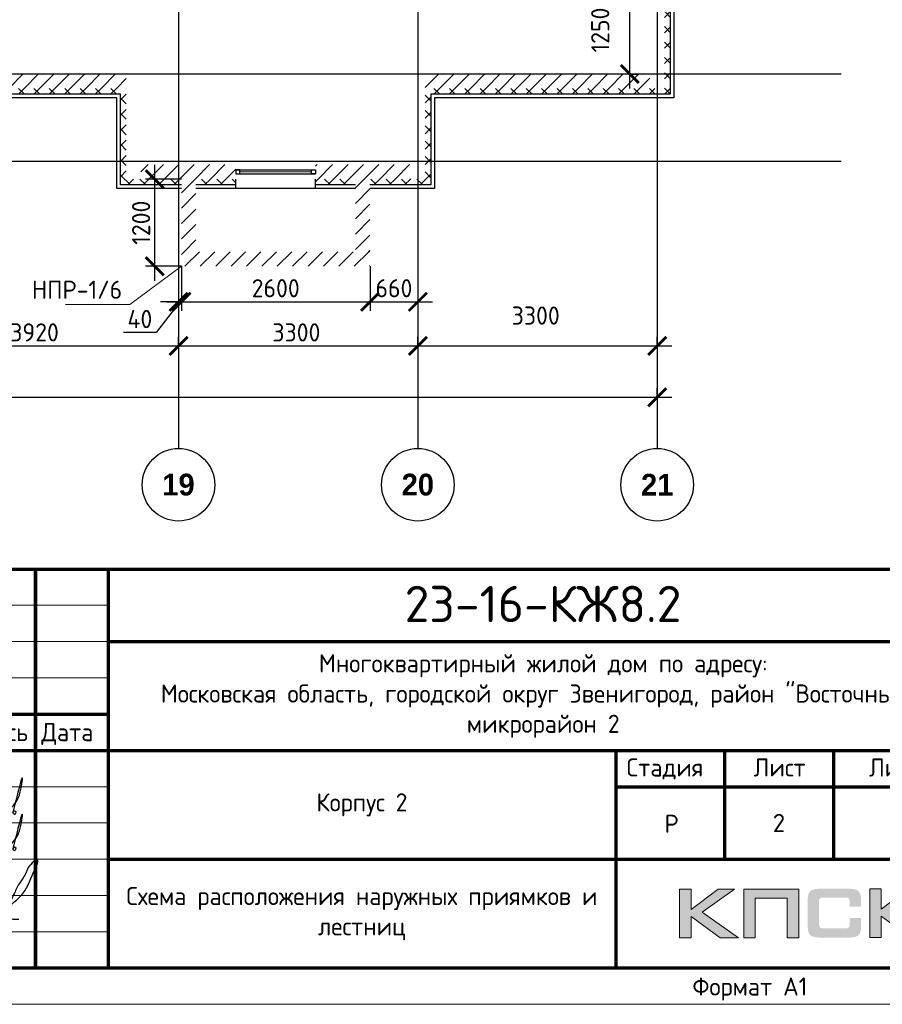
# Model space of a CAD drawing. Header units: millimetres. Extents: x 130535 to 3472113, y -231620 to 121434.
# Tile 12 of 133: x 284318 to 296211, y -52734 to -39160. Entities that reach past the tile are written whole.
import ezdxf
from ezdxf.enums import TextEntityAlignment as Align

# ---------------------------------------------------------------- set-up
doc = ezdxf.new("R2010")
doc.units = ezdxf.units.MM
doc.linetypes.add('______5', pattern=[1.1, 0.8, -0.1, 0.1, -0.1])
doc.linetypes.add('DASHDOT_axis', pattern=[24, 20, -1.5, 1, -1.5])
doc.layers.get('DEFPOINTS').update_dxf_attribs({"color": 1, "lineweight": 0})
for name, color, linetype, lineweight in [('0.15', 252, 'Continuous', 15), ('Standard', 7, 'Continuous', 25), ('АС-Таблицы', 7, 'Continuous', 20), ('Выноски', 20, 'Continuous', 20), ('Двери', 7, 'Continuous', 25), ('Колонны текст', 7, 'Continuous', 0), ('Общий01', 7, 'Continuous', 13), ('Оси', 40, '______5', 18), ('Размерная линия_ общее', 7, 'Continuous', 18), ('РАЗМЕРЫ', 1, 'Continuous', 9), ('Рамка', 7, 'Continuous', 70), ('Текст', 7, 'Continuous', 25), ('ТОНКИЕ', 7, 'Continuous', 9)]:
    doc.layers.add(name, color=color, linetype=linetype, lineweight=lineweight)
doc.layers.add('Стена_ бетон несущ.', color=7, linetype='Continuous', lineweight=70, true_color=0xb4b496)
doc.layers.add('ТОЛСТЫЕ_ОСНОВНЫЕ', color=6, linetype='Continuous')
doc.styles.add('Century Gothic', font='GOTHIC.TTF')
doc.styles.add('GOST-2.304_Type-B', font='GOST_Common.ttf')
doc.styles.add('style1', font='GOST_Common.ttf', dxfattribs={"height": 500})
doc.styles.add('ГОСТ', font='isocpeur.TTF')
doc.dimstyles.new('СПДС', dxfattribs={"dimscale": 100, "dimtxt": 2.5, "dimasz": 2.5, "dimexe": 1.25, "dimexo": 0, "dimtad": 1, "dimdec": 0, "dimtxsty": 'GOST-2.304_Type-B', "dimblk": 'ARCHTICK', "dimcen": 2.5, "dimdle": 2, "dimadec": 0, "dimazin": 2, "dimtfac": 0.75, "dimtdec": 0, "dimtmove": 1, "dimatfit": 3, "dimfxl": 1, "dimtolj": 1, "dimarcsym": 1})
pattern_1 = [(45, (387224.73, -49905.39), (-106.06602, 106.06602), []), (135, (387224.73, -49905.39), (-106.06602, -106.06602), [])]
pattern_2 = [(45, (387224.73, -49905.4), (-212.132, 212.132), []), (45, (387118.66, -49799.32), (-212.132, 212.132), [])]

# ---------------------------------------------------------------- blocks, each defined once
blk = doc.blocks.new('СЛОЖНЫЙ_ОБЪЕКТ_0')
at = {"layer": 'Standard', "color": 7, "linetype": 'Continuous', "lineweight": 25}
for points, start_tangent, end_tangent in [([(-5.888, 1.589), (-5.939, 1.691), (-5.972, 1.691), (-6.022, 1.617), (-6.064, 1.496), (-6.076, 1.414), (-6.076, 1.373), (-6.09, 1.219), (-6.071, 1.071), (-6.041, 1.003), (-6.009, 0.988), (-5.985, 1.012), (-5.95, 1.047), (-5.922, 1.075), (-5.915, 1.097), (-5.843, 1.207), (-5.798, 1.324), (-5.779, 1.438), (-5.77, 1.604), (-5.809, 1.746), (-5.833, 1.77), (-5.864, 1.752), (-5.885, 1.721), (-5.913, 1.566), (-5.919, 1.492), (-5.925, 1.334), (-5.906, 1.223), (-5.871, 1.161), (-5.807, 1.124), (-5.751, 1.203), (-5.713, 1.262), (-5.692, 1.316), (-5.66, 1.414), (-5.641, 1.525), (-5.625, 1.661), (-5.641, 1.808), (-5.657, 1.824), (-5.667, 1.824), (-5.695, 1.763), (-5.714, 1.672), (-5.725, 1.541), (-5.722, 1.421), (-5.665, 1.291), (-5.617, 1.276), (-5.55, 1.31), (-5.459, 1.426), (-5.4, 1.599), (-5.374, 1.864), (-5.388, 1.981), (-5.406, 1.999), (-5.432, 1.973), (-5.463, 1.934), (-5.509, 1.789), (-5.527, 1.661), (-5.508, 1.54), (-5.457, 1.473), (-5.411, 1.463), (-5.347, 1.501), (-5.271, 1.621), (-5.193, 1.738), (-5.143, 1.879), (-5.113, 2.032), (-5.113, 2.111), (-5.121, 2.138), (-5.14, 2.12), (-5.169, 2.039), (-5.206, 1.924), (-5.241, 1.787), (-5.254, 1.679), (-5.254, 1.582), (-5.237, 1.516), (-5.219, 1.498), (-5.191, 1.482), (-5.154, 1.519), (-5.086, 1.578), (-4.953, 1.776), (-4.759, 2.173), (-4.667, 2.981), (-4.667, 3.227), (-4.687, 3.262), (-4.715, 3.262), (-4.742, 3.235), (-4.777, 3.18), (-4.872, 2.956), (-4.891, 2.749), (-4.921, 2.579), (-4.956, 2.444), (-5.001, 2.097), (-5.045, 1.672), (-5.064, 1.441), (-5.075, 1.334), (-5.055, 1.102), (-5.04, 0.878), (-5.04, 0.777), (-5.052, 0.744), (-5.068, 0.75), (-5.077, 0.776), (-5.092, 0.804), (-5.084, 1.076), (-4.938, 1.346), (-4.909, 1.375), (-4.851, 1.355), (-4.78, 1.355), (-4.616, 1.413)], (-0.169301, 0.985564), (0.921845, 0.387559)), ([(-6.577, 1.472), (-6.789, 1.26), (-6.973, 1.076), (-7.024, 0.851), (-7.024, 0.746), (-6.996, 0.632), (-6.845, 0.434), (-6.702, 0.33), (-6.548, 0.258), (-6.432, 0.258), (-6.35, 0.355), (-6.314, 0.52), (-6.284, 0.767), (-6.284, 1.007), (-6.298, 1.279), (-6.31, 1.543), (-6.302, 2.038), (-6.285, 2.303), (-6.246, 2.371), (-6.174, 2.3), (-6.144, 2.003), (-6.194, 1.851)], (-0.677851, -0.735199), (-0.339746, -0.940517)), ([(-6.181, 2.142), (-6.172, 1.967), (-6.172, 1.841), (-6.18, 1.7), (-6.18, 1.412), (-6.17, 1.216), (-6.17, 1.117), (-6.148, 0.957), (-6.119, 0.827)], (0.06248, -0.998046), (0.223108, -0.974794)), ([(-6.329, 1.089), (-6.3, 1.083), (-6.267, 1.081), (-6.233, 1.097), (-6.195, 1.113), (-6.161, 1.123), (-6.143, 1.143), (-6.118, 1.168)], (0.983291, -0.18204), (0.7365, 0.676437))]:
    blk.add_spline(points, degree=3, dxfattribs=dict(at, start_tangent=start_tangent, end_tangent=end_tangent))
blk = doc.blocks.new('Роспись')
at = {"layer": 'Текст', "color": 4}
blk.add_lwpolyline([(4.18, 0.67), (6.68, 5.03), (5.62, 0.66)], dxfattribs=at)
for points in [[(7.11, 5.14), (7.17, 2.59), (9.02, 5.2), (8.57, 4.35), (6.55, -0.29), (0.19, 1.88), (9.09, 2.02)], [(11.23, 1.12), (12.72, 3.08), (13.28, 5.66), (11.96, 0.97)], [(9.09, 2.02), (9.4, 1.96), (6.15, 0.84), (8.42, 0.77), (8.9, 0.77)], [(10.85, 0.93), (11.13, 1.44), (11.23, 1.11), (10.92, 0.57), (10.85, 0.93)], [(11.23, 1.12), (11.03, 1.05), (10.98, 1.33), (11.05, 1.41)], [(8.9, 0.77), (8.97, 0.64), (9.94, 1.16)], [(9.94, 1.16), (9.82, 0.79), (10.85, 0.93)], [(11.96, 0.97), (12.16, 0.71), (12.34, 1.19), (12.03, 1.14), (11.96, 0.97)]]:
    blk.add_spline(points, degree=3, dxfattribs=at)
blk = doc.blocks.new('11')
at = {"layer": 'Выноски'}
for p, q in [((47962, 66737), (47989, 66781)), ((47989, 66781), (48016, 66806)), ((48016, 66806), (48038, 66823)), ((48038, 66823), (48060, 66786)), ((48060, 66786), (48058, 66769)), ((47885, 66608), (47944, 66700)), ((47944, 66700), (47962, 66737))]:
    blk.add_line(p, q, dxfattribs=at)
blk.add_lwpolyline([(47863, 66761), (47937, 66865), (47843, 66458), (47885, 66564), (47905, 66616), (47954, 66628), (47979, 66606), (47957, 66539), (47937, 66487), (47947, 66458), (47991, 66470), (48051, 66611), (48041, 66569), (48023, 66505), (48023, 66448), (48065, 66448), (48090, 66529), (48110, 66608), (48043, 66369), (47972, 66275), (47954, 66344), (47991, 66389), (48078, 66431), (48142, 66470), (48154, 66441), (48204, 66512), (48246, 66606), (48209, 66455), (48204, 66418), (48295, 66574), (48265, 66463), (48265, 66455), (48312, 66453), (48342, 66529), (48347, 66584), (48337, 66465), (48349, 66453), (48401, 66569), (48443, 66616), (48461, 66678), (48466, 66727), (48436, 66811), (48399, 66754), (48399, 66618), (48389, 66549), (48374, 66507), (48416, 66564), (48441, 66576), (48451, 66524), (48433, 66482), (48419, 66453), (48424, 66428), (48458, 66421)], dxfattribs=at)
blk = doc.blocks.new('A$Cd09756da')
h = blk.add_hatch(color=0)
h.paths.add_polyline_path([(-3363, 1089), (-3590, 1089), (-3962, 809), (-3962, 1089), (-4120, 1089), (-4120, 417), (-3962, 417), (-3962, 712), (-3560, 417), (-3308, 417), (-3809, 772)])
h.paths.add_polyline_path([(-3080, 963), (-2635, 963), (-2635, 417), (-2478, 417), (-2478, 1089), (-2645, 1089), (-3236, 1089), (-3236, 930), (-3236, 417), (-3080, 417)])
h.paths.add_polyline_path([(-1340, 1093), (-1498, 1093), (-1498, 420), (-1340, 420), (-1340, 716), (-938, 420), (-686, 420), (-1187, 776), (-741, 1093), (-968, 1093), (-1340, 813)])
at = {"true_color": 0x5f007f}
blk.add_hatch(color=206, dxfattribs=at).paths.add_polyline_path([(-1629, 1018), (-1631, 1026), (-1634, 1032), (-1638, 1038), (-1641, 1044), (-1644, 1049), (-1649, 1054), (-1653, 1059), (-1657, 1063), (-1662, 1066), (-1668, 1071), (-1674, 1074), (-1681, 1077), (-1688, 1079), (-1696, 1082), (-1703, 1084), (-1721, 1088), (-1741, 1091), (-1762, 1092), (-1786, 1093), (-2187, 1093), (-2210, 1092), (-2231, 1091), (-2251, 1088), (-2268, 1084), (-2276, 1082), (-2284, 1079), (-2291, 1077), (-2297, 1073), (-2303, 1071), (-2310, 1066), (-2315, 1063), (-2319, 1059), (-2323, 1054), (-2327, 1049), (-2331, 1044), (-2335, 1038), (-2337, 1032), (-2340, 1025), (-2343, 1018), (-2345, 1010), (-2348, 994), (-2351, 976), (-2353, 956), (-2353, 934), (-2353, 580), (-2353, 557), (-2351, 537), (-2348, 519), (-2345, 502), (-2343, 495), (-2340, 488), (-2337, 481), (-2335, 474), (-2331, 469), (-2327, 463), (-2323, 459), (-2319, 454), (-2315, 450), (-2309, 446), (-2303, 443), (-2297, 439), (-2291, 436), (-2283, 434), (-2276, 431), (-2268, 429), (-2251, 425), (-2231, 423), (-2209, 421), (-2187, 420), (-1786, 420), (-1762, 421), (-1741, 422), (-1721, 425), (-1704, 428), (-1696, 431), (-1688, 433), (-1681, 436), (-1674, 439), (-1668, 442), (-1662, 446), (-1657, 450), (-1653, 454), (-1649, 458), (-1644, 463), (-1641, 468), (-1638, 474), (-1634, 481), (-1631, 487), (-1629, 495), (-1626, 502), (-1623, 519), (-1620, 537), (-1619, 557), (-1618, 580), (-1618, 691), (-1775, 691), (-1775, 600), (-1775, 594), (-1776, 588), (-1777, 582), (-1779, 577), (-1781, 572), (-1783, 568), (-1786, 564), (-1789, 560), (-1792, 557), (-1797, 554), (-1801, 552), (-1806, 550), (-1811, 548), (-1817, 548), (-1824, 547), (-1830, 546), (-2153, 546), (-2159, 547), (-2164, 548), (-2168, 550), (-2172, 552), (-2176, 555), (-2180, 557), (-2183, 561), (-2186, 565), (-2189, 569), (-2191, 573), (-2193, 578), (-2194, 583), (-2196, 593), (-2197, 602), (-2197, 925), (-2197, 931), (-2196, 936), (-2195, 941), (-2193, 946), (-2192, 950), (-2190, 954), (-2187, 957), (-2185, 961), (-2181, 963), (-2178, 966), (-2173, 968), (-2169, 970), (-2164, 971), (-2160, 972), (-2154, 972), (-2149, 972), (-1830, 972), (-1824, 972), (-1817, 972), (-1812, 970), (-1807, 969), (-1802, 967), (-1797, 965), (-1793, 961), (-1790, 958), (-1786, 954), (-1783, 950), (-1781, 946), (-1779, 941), (-1777, 936), (-1776, 931), (-1775, 925), (-1775, 918), (-1775, 844), (-1618, 844), (-1618, 934), (-1619, 956), (-1620, 976), (-1623, 994), (-1627, 1010)])
at = {"color": 0, "lineweight": 0}
for points in [[(-4120, 417), (-4120, 1089), (-3962, 1089), (-3962, 809), (-3590, 1089), (-3363, 1089), (-3809, 772), (-3308, 417), (-3560, 417), (-3962, 712), (-3962, 417), (-4120, 417)], [(-3080, 417), (-3080, 963), (-2635, 963), (-2635, 417), (-2478, 417), (-2478, 1089), (-2645, 1089), (-3236, 1089), (-3236, 930), (-3236, 417), (-3080, 417)], [(-1498, 420), (-1498, 1093), (-1340, 1093), (-1340, 813), (-968, 1093), (-741, 1093), (-1187, 776), (-686, 420), (-938, 420), (-1340, 716), (-1340, 420), (-1498, 420)]]:
    blk.add_lwpolyline(points, close=True, dxfattribs=at)
at = {"lineweight": 35}
blk.add_lwpolyline([(-13508, 523), (-13547, 578), (-13600, 632), (-13677, 670), (-13759, 693), (-13818, 702), (-13912, 702), (-14016, 676), (-14099, 633), (-14147, 575), (-14180, 499), (-14196, 424), (-14178, 345), (-14125, 271), (-14070, 216), (-14013, 165), (-13943, 121), (-13865, 83), (-13793, 64), (-13740, 64), (-13666, 78), (-13601, 136), (-13593, 202), (-13604, 266), (-13651, 344), (-13699, 405), (-13737, 443), (-13779, 503), (-13800, 532), (-13813, 569), (-13820, 591), (-13820, 601), (-13802, 592), (-13787, 577), (-13771, 554), (-13766, 528), (-13766, 443), (-13775, 355), (-13799, 285), (-13814, 219), (-13841, 149)], dxfattribs=at)
at = {"layer": 'Рамка'}
for p, q in [((-17500, 3000), (-17500, 5500)), ((-16500, 0), (-16500, 5500)), ((-15500, 3000), (-15500, 5500)), ((-14500, 0), (-14500, 5500)), ((-14500, 5500), (-14500, 0)), ((-13000, 5500), (-13000, 0)), ((-13000, 0), (-13000, 5500)), ((-12000, 5500), (-12000, 0)), ((-12000, 4500), (0, 4500)), ((-18500, 3500), (-12000, 3500)), ((-18500, 3000), (0, 3000)), ((-5000, 3000), (-5000, 0)), ((-3500, 3000), (-3500, 1500)), ((-2000, 3000), (-2000, 1500)), ((-5000, 2500), (0, 2500)), ((-5000, 2500), (0, 2500)), ((-12000, 1500), (0, 1500))]:
    blk.add_line(p, q, dxfattribs=at)
at = {"layer": 'Рамка', "lineweight": 15}
for p, q in [((-18500, 5000), (-12000, 5000)), ((-18500, 4500), (-12000, 4500)), ((-18500, 4000), (-12000, 4000)), ((-18500, 2500), (-12000, 2500)), ((-18500, 2000), (-12000, 2000)), ((-18500, 1500), (-12000, 1500)), ((-18500, 1000), (-12000, 1000)), ((-18500, 500), (-12000, 500))]:
    blk.add_line(p, q, dxfattribs=at)
at = {"layer": 'Рамка'}
blk.add_lwpolyline([(0, 0), (-18500, 0), (-18500, 5500), (0, 5500)], close=True, dxfattribs=at)
at = {"color": 18, "true_color": 0x000000, "xscale": 100, "yscale": 100, "zscale": 100}
for p in [(-14508, 2045), (-14508, 1545)]:
    blk.add_blockref('Роспись', p, dxfattribs=at)
at = {"layer": '0.15', "xscale": 462, "yscale": 462, "zscale": 462, "rotation": 339.9822667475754}
blk.add_blockref('СЛОЖНЫЙ_ОБЪЕКТ_0', (-11452, -669), dxfattribs=at)
at = {"layer": 'Выноски'}
blk.add_blockref('11', (-62024, -63871), dxfattribs=at)
at = {"color": 7, "style": 'ГОСТ'}
for s, p in [('Разраб', (-18371, 2627)), ('.', (-17258, 2627))]:
    blk.add_text(s, height=250, dxfattribs=at).set_placement(p)
at = {"layer": 'РАЗМЕРЫ', "color": 7, "char_height": 250, "attachment_point": 4, "style": 'ГОСТ'}
for s, insert in [('{\\C256;Куликов}', (-16371, 2734)), ('Пров.', (-18346, 2215)), ('Углов', (-16371, 2234)), ('Гл. спец.', (-18346, 1715)), ('Углов', (-16371, 1734))]:
    blk.add_mtext_dynamic_manual_height_columns(s, width=2000, gutter_width=1250, heights=[0], dxfattribs=dict(at, insert=insert))
at = {"layer": 'РАЗМЕРЫ', "color": 7, "linetype": 'Continuous', "char_height": 250, "width": 2000, "attachment_point": 4, "style": 'GOST-2.304_Type-B'}
for s, insert in [(' Н.  контр.', (-18500, 750)), (' Михалицын', (-16500, 750)), (' ГИП', (-18500, 250)), ('Патрушев', (-16394, 255))]:
    blk.add_mtext(s, dxfattribs=dict(at, insert=insert))
at = {"layer": 'Текст', "color": 7, "style": 'ГОСТ'}
blk.add_text('23-16-КЖ8.2', height=500, dxfattribs=at).set_placement((-6003, 5019), align=Align.MIDDLE_CENTER)
at = {"layer": 'Текст', "color": 7, "style": 'GOST-2.304_Type-B'}
for s, p in [('Кол.уч.', (-17490, 3143)), ('Изм.', (-18400, 3141)), ('Лист', (-16298, 3139)), ('N док.', (-15435, 3141)), ('Подпись', (-14340, 3127)), ('Дата', (-12920, 3127)), ('Стадия', (-4850, 2640)), ('Лист', (-3100, 2640)), ('Листов', (-1508, 2640)), ('Р', (-4328, 1863))]:
    blk.add_text(s, height=250, dxfattribs=at).set_placement(p)
at = {"layer": 'Текст', "color": 7, "linetype": 'Continuous', "lineweight": 0, "char_height": 250, "attachment_point": 5, "style": 'GOST-2.304_Type-B'}
for s, insert, width in [('Многоквартирный жилой дом по адресу:\\PМосковская область, городской округ Звенигород, район "Восточный", микрорайон 2', (-6000, 3750), 12000), ('Корпус 2', (-8500, 2250), 7000)]:
    blk.add_mtext(s, dxfattribs=dict(at, insert=insert, width=width))
blk = doc.blocks.new('*T11')
at = {"layer": 'АС-Таблицы', "color": 0, "linetype": 'ByBlock', "lineweight": -2, "transparency": 16777216}
for p, q in [((0, 0), (1500, 0)), ((0, -1000), (1500, -1000))]:
    blk.add_line(p, q, dxfattribs=at)
at = {"layer": 'АС-Таблицы', "color": 0, "linetype": 'ByBlock', "lineweight": 50, "transparency": 16777216}
for p, q in [((0, 0), (0, -1000)), ((1500, 0), (1500, -1000))]:
    blk.add_line(p, q, dxfattribs=at)
at = {"layer": 'АС-Таблицы', "color": 0, "transparency": 16777216, "insert": (750, -500), "char_height": 250, "width": 1000, "attachment_point": 5, "style": 'ГОСТ'}
blk.add_mtext('2', dxfattribs=at)
blk = doc.blocks.new('*U26')
at = {"layer": 'ТОЛСТЫЕ_ОСНОВНЫЕ', "color": 6}
blk.add_lwpolyline([(20, 5), (836, 5), (836, 589), (20, 589)], close=True, dxfattribs=at)
at = {"layer": 'ТОНКИЕ'}
blk.add_lwpolyline([(0, 0), (841, 0), (841, 594), (0, 594)], close=True, dxfattribs=at)
at = {"layer": 'Текст', "style": 'style1'}
blk.add_text('Формат А1', height=2.5, dxfattribs=at).set_placement((796.57, 1.2))
blk = doc.blocks.new('_ArchTick')
at = {"color": 0, "linetype": 'ByBlock', "const_width": 0.15}
blk.add_lwpolyline([(-0.5, -0.5), (0.5, 0.5)], dxfattribs=at)
blk = doc.blocks.new('*D161')
at = {"layer": 'DEFPOINTS', "color": 0, "linetype": 'Continuous', "lineweight": 0, "transparency": 16777216}
for p in [(292730, -38659), (292730, -38659), (292730, -39909)]:
    blk.add_point(p, dxfattribs=at)
at = {"layer": 'Размерная линия_ общее', "color": 0, "linetype": 'Continuous', "lineweight": -2, "transparency": 16777216}
for p, q in [((292730, -40109), (292730, -38459)), ((292730, -38659), (292855, -38659)), ((292730, -39909), (292855, -39909))]:
    blk.add_line(p, q, dxfattribs=at)
at = {"layer": 'Размерная линия_ общее', "color": 0, "linetype": 'Continuous', "lineweight": -2, "transparency": 16777216, "xscale": 250, "yscale": 250, "zscale": 250}
for p, rotation in [((292730, -38659), 90), ((292730, -39909), 270)]:
    blk.add_blockref('_ArchTick', p, dxfattribs=dict(at, rotation=rotation))
at = {"layer": 'Размерная линия_ общее', "color": 0, "linetype": 'Continuous', "lineweight": 13, "transparency": 16777216, "insert": (292322, -39303), "char_height": 250, "width": 65.43, "attachment_point": 5, "rotation": 90, "style": 'GOST-2.304_Type-B'}
blk.add_mtext('\\A1;1250', dxfattribs=at)
blk = doc.blocks.new('NSY101')
at = {"color": 0, "linetype": 'ByBlock', "lineweight": -2}
blk.add_circle((0, 0), 0.05, dxfattribs=at)
blk = doc.blocks.new('СЛОЖНЫЙ_ОБЪЕКТ_72')
at = {"layer": 'Оси', "color": 16, "linetype": 'Continuous', "lineweight": 25, "transparency": 33554687, "xscale": 9.999999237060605, "yscale": 9.999999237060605, "zscale": 9.999999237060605}
blk.add_blockref('NSY101', (-100.725, 1.401), dxfattribs=at)
at = {"layer": 'Оси', "color": 16, "linetype": 'Continuous', "lineweight": 25, "transparency": 33554687, "insert": (-100.725, 1.401), "char_height": 0.3, "width": 0.62, "attachment_point": 5, "style": 'Century Gothic'}
blk.add_mtext('\\A1;{\\fCentury Gothic|i0|b1;\\H0.300000;\\W1.000000;\\C16;19}\\P', dxfattribs=at)
blk = doc.blocks.new('СЛОЖНЫЙ_ОБЪЕКТ_73')
at = {"layer": 'Оси', "color": 16, "linetype": 'Continuous', "lineweight": 25, "transparency": 33554687, "xscale": 9.999999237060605, "yscale": 9.999999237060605, "zscale": 9.999999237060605}
blk.add_blockref('NSY101', (-97.425, 1.401), dxfattribs=at)
at = {"layer": 'Оси', "color": 16, "linetype": 'Continuous', "lineweight": 25, "transparency": 33554687, "insert": (-97.425, 1.401), "char_height": 0.3, "width": 0.62, "attachment_point": 5, "style": 'Century Gothic'}
blk.add_mtext('\\A1;{\\fCentury Gothic|i0|b1;\\H0.300000;\\W1.000000;\\C16;20}\\P', dxfattribs=at)
blk = doc.blocks.new('СЛОЖНЫЙ_ОБЪЕКТ_74')
at = {"layer": 'Оси', "color": 16, "linetype": 'Continuous', "lineweight": 25, "transparency": 33554687, "xscale": 9.999999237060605, "yscale": 9.999999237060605, "zscale": 9.999999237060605}
blk.add_blockref('NSY101', (-94.125, 1.401), dxfattribs=at)
at = {"layer": 'Оси', "color": 16, "linetype": 'Continuous', "lineweight": 25, "transparency": 33554687, "insert": (-94.125, 1.401), "char_height": 0.3, "width": 0.62, "attachment_point": 5, "style": 'Century Gothic'}
blk.add_mtext('\\A1;{\\fCentury Gothic|i0|b1;\\H0.300000;\\W1.000000;\\C16;21}\\P', dxfattribs=at)
blk = doc.blocks.new('*D175')
at = {"layer": 'DEFPOINTS', "color": 0, "linetype": 'Continuous', "lineweight": 0, "transparency": 16777216}
for p in [(272068, -44366), (293108, -44366), (293108, -44366)]:
    blk.add_point(p, dxfattribs=at)
at = {"layer": 'РАЗМЕРЫ', "color": 0, "linetype": 'Continuous', "lineweight": -2, "transparency": 16777216}
for p, q in [((272068, -44366), (272068, -44241)), ((293108, -44366), (293108, -44241)), ((271868, -44366), (293308, -44366))]:
    blk.add_line(p, q, dxfattribs=at)
at = {"layer": 'РАЗМЕРЫ', "color": 0, "linetype": 'Continuous', "lineweight": -2, "transparency": 16777216, "xscale": 250, "yscale": 250, "zscale": 250, "rotation": 180}
blk.add_blockref('_ArchTick', (272068, -44366), dxfattribs=at)
at = {"layer": 'РАЗМЕРЫ', "color": 0, "linetype": 'Continuous', "lineweight": -2, "transparency": 16777216, "xscale": 250, "yscale": 250, "zscale": 250}
blk.add_blockref('_ArchTick', (293108, -44366), dxfattribs=at)
at = {"layer": 'РАЗМЕРЫ', "color": 0, "linetype": 'Continuous', "lineweight": 0, "transparency": 16777216, "insert": (281881, -44178), "char_height": 250, "width": 104.17, "attachment_point": 5, "style": 'GOST-2.304_Type-B'}
blk.add_mtext('\\A1;21040', dxfattribs=at)
blk = doc.blocks.new('*D152')
at = {"layer": 'DEFPOINTS', "color": 0, "linetype": 'Continuous', "lineweight": 0, "transparency": 16777216}
for p in [(282588, -43658), (286508, -43658), (286508, -43658)]:
    blk.add_point(p, dxfattribs=at)
at = {"layer": 'РАЗМЕРЫ', "color": 0, "linetype": 'Continuous', "lineweight": -2, "transparency": 16777216}
for p, q in [((282588, -43658), (282588, -43533)), ((286508, -43658), (286508, -43533)), ((282388, -43658), (286708, -43658))]:
    blk.add_line(p, q, dxfattribs=at)
at = {"layer": 'РАЗМЕРЫ', "color": 0, "linetype": 'Continuous', "lineweight": -2, "transparency": 16777216, "xscale": 250, "yscale": 250, "zscale": 250, "rotation": 180}
blk.add_blockref('_ArchTick', (282588, -43658), dxfattribs=at)
at = {"layer": 'РАЗМЕРЫ', "color": 0, "linetype": 'Continuous', "lineweight": -2, "transparency": 16777216, "xscale": 250, "yscale": 250, "zscale": 250}
blk.add_blockref('_ArchTick', (286508, -43658), dxfattribs=at)
at = {"layer": 'РАЗМЕРЫ', "color": 0, "linetype": 'Continuous', "lineweight": 0, "transparency": 16777216, "insert": (284523, -43471), "char_height": 250, "width": 83.33, "attachment_point": 5, "style": 'GOST-2.304_Type-B'}
blk.add_mtext('\\A1;3920', dxfattribs=at)
blk = doc.blocks.new('*D153')
at = {"layer": 'DEFPOINTS', "color": 0, "linetype": 'Continuous', "lineweight": 0, "transparency": 16777216}
for p in [(286508, -43658), (289808, -43658), (289808, -43658)]:
    blk.add_point(p, dxfattribs=at)
at = {"layer": 'РАЗМЕРЫ', "color": 0, "linetype": 'Continuous', "lineweight": -2, "transparency": 16777216}
for p, q in [((286508, -43658), (286508, -43533)), ((289808, -43658), (289808, -43533)), ((286308, -43658), (290008, -43658))]:
    blk.add_line(p, q, dxfattribs=at)
at = {"layer": 'РАЗМЕРЫ', "color": 0, "linetype": 'Continuous', "lineweight": -2, "transparency": 16777216, "xscale": 250, "yscale": 250, "zscale": 250, "rotation": 180}
blk.add_blockref('_ArchTick', (286508, -43658), dxfattribs=at)
at = {"layer": 'РАЗМЕРЫ', "color": 0, "linetype": 'Continuous', "lineweight": -2, "transparency": 16777216, "xscale": 250, "yscale": 250, "zscale": 250}
blk.add_blockref('_ArchTick', (289808, -43658), dxfattribs=at)
at = {"layer": 'РАЗМЕРЫ', "color": 0, "linetype": 'Continuous', "lineweight": 0, "transparency": 16777216, "insert": (288133, -43471), "char_height": 250, "width": 83.33, "attachment_point": 5, "style": 'GOST-2.304_Type-B'}
blk.add_mtext('\\A1;3300', dxfattribs=at)
blk = doc.blocks.new('*D154')
at = {"layer": 'DEFPOINTS', "color": 0, "linetype": 'Continuous', "lineweight": 0, "transparency": 16777216}
for p in [(289808, -43658), (293108, -43658), (293108, -43658)]:
    blk.add_point(p, dxfattribs=at)
at = {"layer": 'РАЗМЕРЫ', "color": 0, "linetype": 'Continuous', "lineweight": -2, "transparency": 16777216}
for p, q in [((289808, -43658), (289808, -43533)), ((293108, -43658), (293108, -43533)), ((289608, -43658), (293308, -43658))]:
    blk.add_line(p, q, dxfattribs=at)
at = {"layer": 'РАЗМЕРЫ', "color": 0, "linetype": 'Continuous', "lineweight": -2, "transparency": 16777216, "xscale": 250, "yscale": 250, "zscale": 250, "rotation": 180}
blk.add_blockref('_ArchTick', (289808, -43658), dxfattribs=at)
at = {"layer": 'РАЗМЕРЫ', "color": 0, "linetype": 'Continuous', "lineweight": -2, "transparency": 16777216, "xscale": 250, "yscale": 250, "zscale": 250}
blk.add_blockref('_ArchTick', (293108, -43658), dxfattribs=at)
at = {"layer": 'РАЗМЕРЫ', "color": 0, "linetype": 'Continuous', "lineweight": 0, "transparency": 16777216, "insert": (291433, -43239), "char_height": 250, "width": 83.33, "attachment_point": 5, "style": 'GOST-2.304_Type-B'}
blk.add_mtext('\\A1;3300', dxfattribs=at)
blk = doc.blocks.new('*D179')
at = {"layer": 'DEFPOINTS', "color": 0, "linetype": 'Continuous', "lineweight": 0, "transparency": 16777216}
for p in [(286548, -42559, -350), (289148, -42559, -350), (289148, -43050)]:
    blk.add_point(p, dxfattribs=at)
at = {"layer": 'РАЗМЕРЫ', "color": 0, "linetype": 'Continuous', "lineweight": -2, "transparency": 16777216}
for p, q in [((286548, -42559), (286548, -43175)), ((289148, -42559), (289148, -43175)), ((286348, -43050), (289348, -43050))]:
    blk.add_line(p, q, dxfattribs=at)
at = {"layer": 'РАЗМЕРЫ', "color": 0, "linetype": 'Continuous', "lineweight": -2, "transparency": 16777216, "xscale": 250, "yscale": 250, "zscale": 250, "rotation": 180}
blk.add_blockref('_ArchTick', (286548, -43050), dxfattribs=at)
at = {"layer": 'РАЗМЕРЫ', "color": 0, "linetype": 'Continuous', "lineweight": -2, "transparency": 16777216, "xscale": 250, "yscale": 250, "zscale": 250}
blk.add_blockref('_ArchTick', (289148, -43050), dxfattribs=at)
at = {"layer": 'РАЗМЕРЫ', "color": 0, "linetype": 'Continuous', "lineweight": 0, "transparency": 16777216, "insert": (287848, -42862), "char_height": 250, "attachment_point": 5, "style": 'GOST-2.304_Type-B'}
blk.add_mtext('\\A1;2600', dxfattribs=at)
blk = doc.blocks.new('*D180')
at = {"layer": 'DEFPOINTS', "color": 0, "linetype": 'Continuous', "lineweight": 0, "transparency": 16777216}
for p in [(286179, -41359), (286548, -41359, -350), (286548, -42559, -350)]:
    blk.add_point(p, dxfattribs=at)
at = {"layer": 'РАЗМЕРЫ', "color": 0, "linetype": 'Continuous', "lineweight": -2, "transparency": 16777216}
for p, q in [((286179, -42759), (286179, -41159)), ((286548, -41359), (286054, -41359)), ((286548, -42559), (286054, -42559))]:
    blk.add_line(p, q, dxfattribs=at)
at = {"layer": 'РАЗМЕРЫ', "color": 0, "linetype": 'Continuous', "lineweight": -2, "transparency": 16777216, "xscale": 250, "yscale": 250, "zscale": 250}
for p, rotation in [((286179, -41359), 90), ((286179, -42559), 270)]:
    blk.add_blockref('_ArchTick', p, dxfattribs=dict(at, rotation=rotation))
at = {"layer": 'РАЗМЕРЫ', "color": 0, "linetype": 'Continuous', "lineweight": 0, "transparency": 16777216, "insert": (285992, -41959), "char_height": 250, "attachment_point": 5, "rotation": 90, "style": 'GOST-2.304_Type-B'}
blk.add_mtext('\\A1;1200', dxfattribs=at)
blk = doc.blocks.new('*D181')
at = {"layer": 'DEFPOINTS', "color": 0, "linetype": 'Continuous', "lineweight": 0, "transparency": 16777216}
for p in [(286508, -40306), (286548, -42559), (286508, -43050)]:
    blk.add_point(p, dxfattribs=at)
at = {"layer": 'РАЗМЕРЫ', "color": 0, "linetype": 'Continuous', "lineweight": -2, "transparency": 16777216}
for p, q in [((286508, -40306), (286508, -43175)), ((286548, -42559), (286548, -43175)), ((286528, -43050), (286200, -43474)), ((286508, -43050), (286258, -43050)), ((286548, -43050), (286508, -43050)), ((286548, -43050), (286508, -43050)), ((286548, -43050), (286798, -43050)), ((286200, -43474), (285750, -43474))]:
    blk.add_line(p, q, dxfattribs=at)
at = {"layer": 'РАЗМЕРЫ', "color": 0, "linetype": 'Continuous', "lineweight": -2, "transparency": 16777216, "xscale": 250, "yscale": 250, "zscale": 250}
blk.add_blockref('_ArchTick', (286508, -43050), dxfattribs=at)
at = {"layer": 'РАЗМЕРЫ', "color": 0, "linetype": 'Continuous', "lineweight": -2, "transparency": 16777216, "xscale": 250, "yscale": 250, "zscale": 250, "rotation": 180}
blk.add_blockref('_ArchTick', (286548, -43050), dxfattribs=at)
at = {"layer": 'РАЗМЕРЫ', "color": 0, "linetype": 'Continuous', "lineweight": 0, "transparency": 16777216, "insert": (285975, -43287), "char_height": 250, "attachment_point": 5, "style": 'GOST-2.304_Type-B'}
blk.add_mtext('\\A1;40', dxfattribs=at)
blk = doc.blocks.new('*D182')
at = {"layer": 'DEFPOINTS', "color": 0, "linetype": 'Continuous', "lineweight": 0, "transparency": 16777216}
for p in [(289808, -40368), (289148, -42630), (289808, -43050)]:
    blk.add_point(p, dxfattribs=at)
at = {"layer": 'РАЗМЕРЫ', "color": 0, "linetype": 'Continuous', "lineweight": -2, "transparency": 16777216}
for p, q in [((289808, -40368), (289808, -43175)), ((289148, -42630), (289148, -43175)), ((288948, -43050), (290008, -43050))]:
    blk.add_line(p, q, dxfattribs=at)
at = {"layer": 'РАЗМЕРЫ', "color": 0, "linetype": 'Continuous', "lineweight": -2, "transparency": 16777216, "xscale": 250, "yscale": 250, "zscale": 250, "rotation": 180}
blk.add_blockref('_ArchTick', (289148, -43050), dxfattribs=at)
at = {"layer": 'РАЗМЕРЫ', "color": 0, "linetype": 'Continuous', "lineweight": -2, "transparency": 16777216, "xscale": 250, "yscale": 250, "zscale": 250}
blk.add_blockref('_ArchTick', (289808, -43050), dxfattribs=at)
at = {"layer": 'РАЗМЕРЫ', "color": 0, "linetype": 'Continuous', "lineweight": 0, "transparency": 16777216, "insert": (289478, -42862), "char_height": 250, "attachment_point": 5, "style": 'GOST-2.304_Type-B'}
blk.add_mtext('\\A1;660', dxfattribs=at)

msp = doc.modelspace()

# ---------------------------------------------------------------- hatches: boundary and pattern name
at = {"layer": 'Общий01', "linetype": 'Continuous', "lineweight": 13, "transparency": 33554687}
h = msp.add_hatch(dxfattribs=at)
h.set_pattern_fill('__________6', scale=100, style=0, pattern_type=2)
h.set_pattern_definition(pattern_1)
h.paths.add_polyline_path([(293287.8, -26928.5), (286677.8, -26928.5), (286677.8, -26678.5), (286597.8, -26678.5), (286597.8, -27008.5), (293207.8, -27008.5), (293207.8, -40108.5), (289907.8, -40108.5), (289907.8, -41358.5), (289147.8, -41358.5), (289147.8, -41438.5), (289987.8, -41438.5), (289987.8, -40188.5), (293287.8, -40188.5)], flags=0)
h = msp.add_hatch(dxfattribs=at)
h.set_pattern_fill('__________6', scale=100, style=0, pattern_type=2)
h.set_pattern_definition(pattern_1)
h.paths.add_polyline_path([(268947.8, -41438.5), (268947.8, -40188.5), (275187.8, -40188.5), (275187.8, -41438.5), (279467.8, -41438.5), (279467.8, -40188.5), (285707.8, -40188.5), (285707.8, -41438.5), (286547.8, -41438.5), (286547.8, -41358.5), (285787.8, -41358.5), (285787.8, -40108.5), (279387.8, -40108.5), (279387.8, -41358.5), (275267.8, -41358.5), (275267.8, -40108.5), (268867.8, -40108.5), (268867.8, -41358.5), (268107.8, -41358.5), (268107.8, -41438.5)], flags=0)
h = msp.add_hatch(dxfattribs=at)
h.set_pattern_fill('__________6', scale=100, style=0, pattern_type=2)
h.set_pattern_definition(pattern_1)
h.paths.add_polyline_path([(287297.8, -41438.5), (287297.8, -41358.5), (286747.8, -41358.5), (286747.8, -41438.5)], flags=0)
h = msp.add_hatch(dxfattribs=at)
h.set_pattern_fill('__________6', scale=100, style=0, pattern_type=2)
h.set_pattern_definition(pattern_1)
h.paths.add_polyline_path([(288947.8, -41438.5), (288947.8, -41358.5), (288397.8, -41358.5), (288397.8, -41438.5)], flags=0)
at = {"layer": 'Стена_ бетон несущ.', "linetype": 'Continuous', "lineweight": 35, "transparency": 33554687}
h = msp.add_hatch(dxfattribs=at)
h.set_pattern_fill('__________5', scale=100, style=0, pattern_type=2)
h.set_pattern_definition(pattern_2)
h.paths.add_polyline_path([(285787.8, -39908.5), (282687.8, -39908.5), (282687.8, -40108.5), (285787.8, -40108.5)], flags=0)
h = msp.add_hatch(dxfattribs=at)
h.set_pattern_fill('__________5', scale=100, style=0, pattern_type=2)
h.set_pattern_definition(pattern_2)
h.paths.add_polyline_path([(293007.8, -39908.5), (289907.8, -39908.5), (289907.8, -40108.5), (293007.8, -40108.5)], flags=0)
h = msp.add_hatch(dxfattribs=at)
h.set_pattern_fill('__________5', scale=100, style=0, pattern_type=2)
h.set_pattern_definition(pattern_2)
h.paths.add_polyline_path([(287297.8, -41358.5), (287297.8, -41158.5), (285987.8, -41158.5), (285987.8, -41358.5)], flags=0)
h = msp.add_hatch(dxfattribs=at)
h.set_pattern_fill('__________5', scale=100, style=0, pattern_type=2)
h.set_pattern_definition(pattern_2)
h.paths.add_polyline_path([(289707.8, -41158.5), (288397.8, -41158.5), (288397.8, -41358.5), (289707.8, -41358.5)], flags=0)
h = msp.add_hatch(dxfattribs=at)
h.set_pattern_fill('__________5', scale=100, style=0, pattern_type=2)
h.set_pattern_definition(pattern_2)
h.paths.add_polyline_path([(286547.8, -41358.5), (286547.8, -42358.5), (286747.8, -42358.5), (286747.8, -41358.5)], flags=0)
h = msp.add_hatch(dxfattribs=at)
h.set_pattern_fill('__________5', scale=100, style=0, pattern_type=2)
h.set_pattern_definition(pattern_2)
h.paths.add_polyline_path([(289147.8, -42358.5), (289147.8, -41358.5), (288947.8, -41358.5), (288947.8, -42358.5)], flags=0)
h = msp.add_hatch(dxfattribs=at)
h.set_pattern_fill('__________5', scale=100, style=0, pattern_type=2)
h.set_pattern_definition(pattern_2)
h.paths.add_polyline_path([(286547.8, -42558.5), (289147.8, -42558.5), (289147.8, -42358.5), (286547.8, -42358.5)], flags=0)

# ---------------------------------------------------------------- linework, layer by layer
at = {"color": 7, "linetype": 'DASHDOT_axis'}
for p, q in [((286507.8, -24555.5), (286507.8, -45070.9)), ((289807.8, -24555.5), (289807.8, -45070.9)), ((293107.8, -24555.5), (293107.8, -45070.9)), ((217262.6, -39908.5), (295644.3, -39908.5)), ((217262.6, -41108.5), (295644.3, -41108.5))]:
    msp.add_line(p, q, dxfattribs=at)
at = {"layer": 'Standard', "color": 7, "linetype": 'Continuous', "lineweight": 25, "transparency": 33554687}
for p, q in [((287353.8, -41230.5), (287297.8, -41230.5)), ((287297.8, -41230.5), (287297.8, -41286.5)), ((287297.8, -41230.5), (288397.8, -41230.5)), ((287353.8, -41286.5), (287353.8, -41230.5)), ((288341.8, -41286.5), (288341.8, -41230.5)), ((288341.8, -41230.5), (288397.8, -41230.5)), ((288397.8, -41230.5), (288397.8, -41286.5)), ((287297.8, -41286.5), (287353.8, -41286.5)), ((287297.8, -41286.5), (288397.8, -41286.5)), ((288397.8, -41286.5), (288341.8, -41286.5))]:
    msp.add_line(p, q, dxfattribs=at)
at = {"layer": 'Standard', "color": 7, "linetype": 'Continuous', "lineweight": 13, "transparency": 33554687}
msp.add_3dface([(288341.8, -41258.5, -1794), (288341.8, -41258.5, -606), (287353.8, -41258.5, -606), (287353.8, -41258.5, -1794)], dxfattribs=at)
at = {"layer": 'Колонны текст', "color": 7, "linetype": 'Continuous', "lineweight": 0}
msp.add_lwpolyline([(286547.8, -42558.5), (285834.9, -43088.5), (284951.4, -43088.5)], dxfattribs=at)
at = {"layer": 'Общий01', "color": 7, "linetype": 'Continuous', "lineweight": 25, "transparency": 33554687}
for p, q in [((293287.8, -26928.5), (293287.8, -40188.5)), ((293337.8, -26878.5), (293337.8, -40238.5)), ((285707.8, -40188.5), (279467.8, -40188.5)), ((285657.8, -40238.5), (279517.8, -40238.5)), ((285657.8, -41488.5), (285657.8, -40238.5)), ((285707.8, -41438.5), (285707.8, -40188.5)), ((289987.8, -40188.5), (289987.8, -41438.5)), ((293287.8, -40188.5), (289987.8, -40188.5)), ((290037.8, -40238.5), (290037.8, -41488.5)), ((293337.8, -40238.5), (290037.8, -40238.5)), ((287297.8, -41488.5), (287297.8, -41358.5)), ((288397.8, -41488.5), (288397.8, -41358.5)), ((286547.8, -41488.5), (285657.8, -41488.5)), ((286547.8, -41438.5), (285707.8, -41438.5)), ((287297.8, -41438.5), (286747.8, -41438.5)), ((288947.8, -41488.5), (286747.8, -41488.5)), ((288947.8, -41438.5), (288397.8, -41438.5)), ((289987.8, -41438.5), (289147.8, -41438.5)), ((290037.8, -41488.5), (289147.8, -41488.5))]:
    msp.add_line(p, q, dxfattribs=at)

# ---------------------------------------------------------------- block references
at = {"color": 7, "xscale": 100, "yscale": 100, "zscale": 100}
msp.add_blockref('*U26', (213936.3, -52733.6), dxfattribs=at)
at = {"color": 7, "lineweight": 50, "ltscale": 100}
msp.add_blockref('A$Cd09756da', (297536.3, -52233.6), dxfattribs=at)
msp.add_blockref('*T11', (294036.3, -49733.6))
at = {"layer": 'Оси', "color": 7, "linetype": 'Continuous', "lineweight": 25, "transparency": 33554687, "xscale": 1000, "yscale": 1000, "zscale": 1000}
for name in ['СЛОЖНЫЙ_ОБЪЕКТ_72', 'СЛОЖНЫЙ_ОБЪЕКТ_73', 'СЛОЖНЫЙ_ОБЪЕКТ_74']:
    msp.add_blockref(name, (387232.5, -46972.2), dxfattribs=at)

# ---------------------------------------------------------------- texts
at = {"color": 7, "linetype": 'Continuous', "lineweight": 30, "insert": (289036.3, -51483.6), "char_height": 250, "width": 7000, "attachment_point": 5, "style": 'GOST-2.304_Type-B'}
msp.add_mtext('Схема расположения наружных приямков и лестниц', dxfattribs=at)
at = {"layer": 'Двери', "color": 7, "linetype": 'Continuous', "lineweight": 13, "transparency": 33554687, "insert": (287999.4, -40822), "char_height": 250, "width": 796.667, "attachment_point": 5, "style": 'Century Gothic'}
msp.add_mtext('\\A1;{\\fCentury Gothic|i0|b1;\\H0.250000;\\W0.800000;\\c3254825728;ОП-1}\\P', dxfattribs=at)
at = {"layer": 'Колонны текст', "color": 7, "linetype": 'Continuous', "lineweight": 0, "insert": (284486.1, -42758.5), "char_height": 250, "attachment_point": 1, "style": 'GOST-2.304_Type-B'}
msp.add_mtext_dynamic_manual_height_columns('\\pt250;НПР-1/6', width=725.06, gutter_width=12.5, heights=[0], dxfattribs=at)

# ---------------------------------------------------------------- dimensions: what is measured, and where the dimension line sits
at = {"layer": 'Размерная линия_ общее', "color": 7, "linetype": 'Continuous', "lineweight": 13, "transparency": 33554687}
dim = msp.add_linear_dim(base=(292729.7, -38658.5), p1=(292729.7, -39908.5), p2=(292729.7, -38658.5), angle=90, dimstyle='СПДС', override={"dimtxt": 2.5, "dimgap": 0.625}, dxfattribs=at)
dim.commit()
dim.dimension.update_dxf_attribs({"geometry": '*D161', "text_midpoint": (292509.4, -39303.3), "dimtype": 160})
at = {"layer": 'РАЗМЕРЫ', "color": 7, "linetype": 'Continuous', "lineweight": 0}
for base, p1, p2, picture, middle in [((286507.8, -43049.5), (286547.8, -42558.5), (286507.8, -40305.6), '*D181', (286137.2, -43474.2)), ((286507.8, -43658.1), (282587.8, -43658.1), (286507.8, -43658.1), '*D152', (284522.6, -43658.1)), ((289807.8, -43658.1), (286507.8, -43658.1), (289807.8, -43658.1), '*D153', (288132.6, -43658.1)), ((293107.8, -44365.5), (272067.8, -44365.5), (293107.8, -44365.5), '*D175', (281880.9, -44365.5))]:
    dim = msp.add_linear_dim(base=base, p1=p1, p2=p2, dimstyle='СПДС', dxfattribs=at)
    dim.commit()
    dim.dimension.update_dxf_attribs({"geometry": picture, "text_midpoint": middle, "dimtype": 160})
for base, p1, p2, picture, middle in [((289807.8, -43049.5), (289147.8, -42629.8), (289807.8, -40367.9), '*D182', (289477.8, -42862)), ((289147.8, -43049.5), (286547.8, -42558.5, -350), (289147.8, -42558.5, -350), '*D179', (287847.8, -42862))]:
    dim = msp.add_linear_dim(base=base, p1=p1, p2=p2, dimstyle='СПДС', dxfattribs=at)
    dim.commit()
    dim.dimension.update_dxf_attribs({"geometry": picture, "text_midpoint": middle})
dim = msp.add_linear_dim(base=(286179.5, -41358.5), p1=(286547.8, -42558.5, -350), p2=(286547.8, -41358.5, -350), angle=90, dimstyle='СПДС', override={"dimtxt": 2.5, "dimgap": 0.625}, dxfattribs=at)
dim.commit()
dim.dimension.update_dxf_attribs({"geometry": '*D180', "text_midpoint": (285992, -41958.5)})
dim = msp.add_linear_dim(base=(293107.8, -43658.1), p1=(289807.8, -43658.1), p2=(293107.8, -43658.1), dimstyle='СПДС', override={"dimtxt": 2.5, "dimgap": 0.625}, dxfattribs=at)
dim.commit()
dim.dimension.update_dxf_attribs({"geometry": '*D154', "text_midpoint": (291432.6, -43426.9), "dimtype": 160})

doc.saveas('drawing.dxf')
